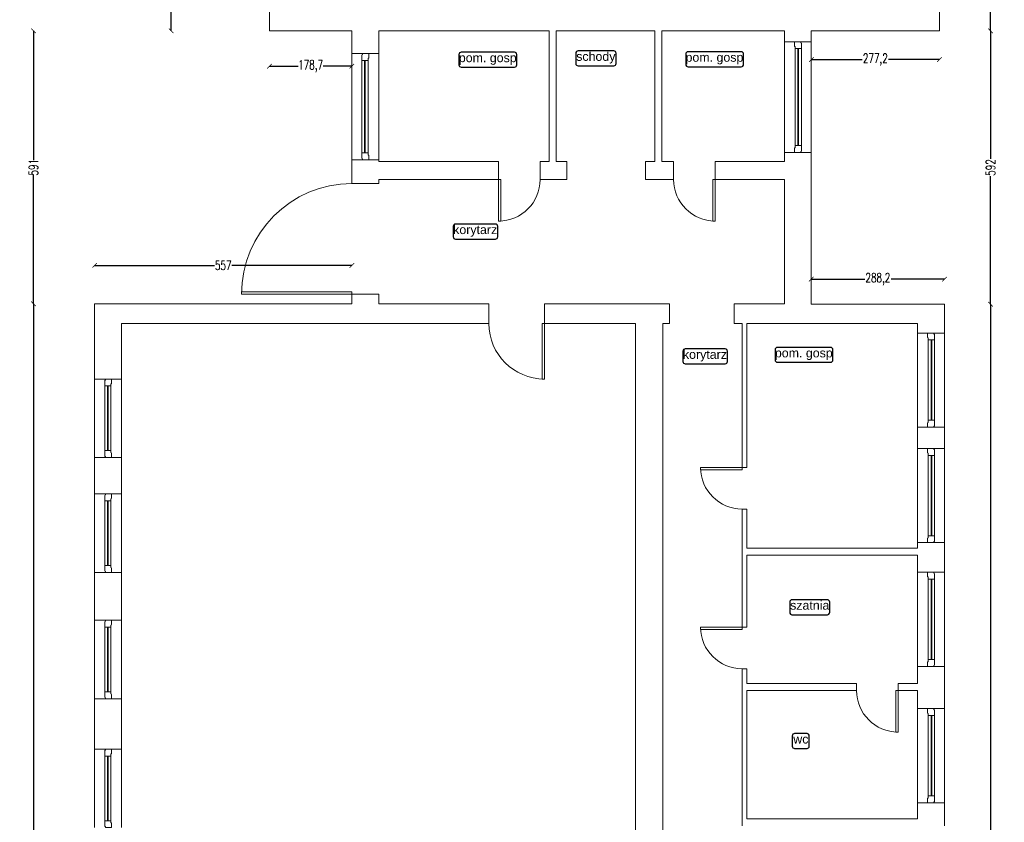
# Model space of a CAD drawing. Header units: centimetres. Extents: x -28146 to 19487, y -25160 to -2224.
# Tile 10 of 29: x -10358 to -8226, y -17798 to -16060. Entities that reach past the tile are written whole.
import ezdxf
from ezdxf.enums import TextEntityAlignment as Align

# ---------------------------------------------------------------- set-up
doc = ezdxf.new("R2010")
doc.units = ezdxf.units.CM
doc.header["$LTSCALE"] = 10
doc.linetypes.add('CONTINU', pattern=[0, 0])
for name, color, linetype, lineweight, true_color in [('IS_Okno_Drzwi', 7, 'Continuous', 9, 0x000000), ('IS_Room (Automatic)', 7, 'Continuous', 25, 0x000000), ('IS_Ściana1', 7, 'Continuous', 9, 0x000000)]:
    doc.layers.add(name, color=color, linetype=linetype, lineweight=lineweight, true_color=true_color)
doc.layers.add('Urzadzenia', color=7, linetype='CONTINU', lineweight=5)
doc.styles.add('Arial_____', font='arial.ttf')
doc.styles.add('styl1', font='simplex.shx', dxfattribs={"width": 0.7})
doc.dimstyles.new('100', dxfattribs={"dimtxt": 20, "dimasz": 10, "dimexe": 1.25, "dimexo": 0, "dimtad": 0, "dimdec": 1, "dimdsep": 46, "dimlunit": 6, "dimtxsty": 'styl1', "dimblk1": 'ARCHTICK', "dimblk2": 'ARCHTICK', "dimsah": 1, "dimcen": 5, "dimse1": 1, "dimse2": 1, "dimclrt": 256, "dimadec": 0, "dimazin": 0, "dimtfac": 1, "dimtdec": 1, "dimtmove": 0, "dimatfit": 3, "dimldrblk": 'ARCHTICK', "dimfxl": 1.25, "dimtolj": 1, "dimtzin": 0, "dimarcsym": 0})

# ---------------------------------------------------------------- blocks, each defined once
blk = doc.blocks.new('4_CoTo_OknoWScianie_2400_1600_580_150_0_15_0_0_ExportItem_1_50_0_False__87f71fa3-f148-4722-b574-2038bd8a55f3_ExportItem')
at = {"layer": 'IS_Okno_Drzwi', "lineweight": -2}
blk.add_lwpolyline([(-1.2, -0.075), (-1.105, -0.075), (-1.095, -0.065), (-1.095, -0.06), (-1.05, -0.06), (-1.05, 0.075), (-1.1675, 0.075), (-1.1775, 0.065), (-1.1775, 0.06), (-1.2, 0.06)], close=True, dxfattribs=at)
at = {"layer": 'IS_Okno_Drzwi', "lineweight": -2, "extrusion": (0, 0, -1)}
for points in [[(1.05, 0.075), (-1.05, 0.075), (-1.05, -0.06), (1.05, -0.06)], [(-1.2, -0.075), (-1.105, -0.075), (-1.095, -0.065), (-1.095, -0.06), (-1.05, -0.06), (-1.05, 0.075), (-1.1675, 0.075), (-1.1775, 0.065), (-1.1775, 0.06), (-1.2, 0.06)]]:
    blk.add_lwpolyline(points, close=True, dxfattribs=at)
at = {"layer": 'IS_Okno_Drzwi', "lineweight": -2, "extrusion": (0, 0, -1), "elevation": -0.001}
blk.add_lwpolyline([(1.05, 0.015), (-1.05, 0.015), (-1.05, 0), (1.05, 0)], close=True, dxfattribs=at)
blk = doc.blocks.new('4_CoTo_OknoWScianie_2040_1120_580_150_0_15_0_0_ExportItem_1_50_0_False__87f71fa3-f148-4722-b574-2038bd8a55f3_ExportItem')
at = {"layer": 'IS_Okno_Drzwi', "lineweight": -2}
blk.add_lwpolyline([(-1.02, -0.075), (-0.925, -0.075), (-0.915, -0.065), (-0.915, -0.06), (-0.87, -0.06), (-0.87, 0.075), (-0.9875, 0.075), (-0.9975, 0.065), (-0.9975, 0.06), (-1.02, 0.06)], close=True, dxfattribs=at)
at = {"layer": 'IS_Okno_Drzwi', "lineweight": -2, "extrusion": (0, 0, -1)}
for points in [[(0.87, 0.075), (-0.87, 0.075), (-0.87, -0.06), (0.87, -0.06)], [(-1.02, -0.075), (-0.925, -0.075), (-0.915, -0.065), (-0.915, -0.06), (-0.87, -0.06), (-0.87, 0.075), (-0.9875, 0.075), (-0.9975, 0.065), (-0.9975, 0.06), (-1.02, 0.06)]]:
    blk.add_lwpolyline(points, close=True, dxfattribs=at)
at = {"layer": 'IS_Okno_Drzwi', "lineweight": -2, "extrusion": (0, 0, -1), "elevation": -0.001}
blk.add_lwpolyline([(0.87, 0.015), (-0.87, 0.015), (-0.87, 0), (0.87, 0)], close=True, dxfattribs=at)
blk = doc.blocks.new('4_CoTo_OknoWScianie_1700_2500_585_150_0_15_0_0_ExportItem_1_50_0_False__87f71fa3-f148-4722-b574-2038bd8a55f3_ExportItem')
at = {"layer": 'IS_Okno_Drzwi', "lineweight": -2}
blk.add_lwpolyline([(-0.85, -0.075), (-0.755, -0.075), (-0.745, -0.065), (-0.745, -0.06), (-0.7, -0.06), (-0.7, 0.075), (-0.8175, 0.075), (-0.8275, 0.065), (-0.8275, 0.06), (-0.85, 0.06)], close=True, dxfattribs=at)
at = {"layer": 'IS_Okno_Drzwi', "lineweight": -2, "extrusion": (0, 0, -1)}
for points in [[(0.7, 0.075), (-0.7, 0.075), (-0.7, -0.06), (0.7, -0.06)], [(-0.85, -0.075), (-0.755, -0.075), (-0.745, -0.065), (-0.745, -0.06), (-0.7, -0.06), (-0.7, 0.075), (-0.8175, 0.075), (-0.8275, 0.065), (-0.8275, 0.06), (-0.85, 0.06)]]:
    blk.add_lwpolyline(points, close=True, dxfattribs=at)
at = {"layer": 'IS_Okno_Drzwi', "lineweight": -2, "extrusion": (0, 0, -1), "elevation": -0.001}
blk.add_lwpolyline([(0.7, 0.015), (-0.7, 0.015), (-0.7, 0), (0.7, 0)], close=True, dxfattribs=at)
blk = doc.blocks.new('4_CoTo_DrzwiWScianie_2390_2350_580_100_0_50_0_0_ExportItem_1_50_0_False__87f71fa3-f148-4722-b574-2038bd8a55f3_ExportItem')
at = {"layer": 'IS_Okno_Drzwi', "lineweight": -2, "extrusion": (0, 0, -1)}
blk.add_lwpolyline([(-1.195, 2.68), (-1.195, 0.29), (-1.145, 0.29), (-1.145, 2.68)], close=True, dxfattribs=at)
at = {"layer": 'IS_Okno_Drzwi', "lineweight": -2}
blk.add_arc((1.195, 0.29), 2.39, 90, 180, dxfattribs=at)
blk = doc.blocks.new('4_CoTo_OknoWScianie_2300_900_580_150_0_15_0_0_ExportItem_1_50_0_False__87f71fa3-f148-4722-b574-2038bd8a55f3_ExportItem')
at = {"layer": 'IS_Okno_Drzwi', "lineweight": -2}
blk.add_lwpolyline([(-1.15, -0.075), (-1.055, -0.075), (-1.045, -0.065), (-1.045, -0.06), (-1, -0.06), (-1, 0.075), (-1.1175, 0.075), (-1.1275, 0.065), (-1.1275, 0.06), (-1.15, 0.06)], close=True, dxfattribs=at)
at = {"layer": 'IS_Okno_Drzwi', "lineweight": -2, "extrusion": (0, 0, -1)}
for points in [[(1, 0.075), (-1, 0.075), (-1, -0.06), (1, -0.06)], [(-1.15, -0.075), (-1.055, -0.075), (-1.045, -0.065), (-1.045, -0.06), (-1, -0.06), (-1, 0.075), (-1.1175, 0.075), (-1.1275, 0.065), (-1.1275, 0.06), (-1.15, 0.06)]]:
    blk.add_lwpolyline(points, close=True, dxfattribs=at)
at = {"layer": 'IS_Okno_Drzwi', "lineweight": -2, "extrusion": (0, 0, -1), "elevation": -0.001}
blk.add_lwpolyline([(1, 0.015), (-1, 0.015), (-1, 0), (1, 0)], close=True, dxfattribs=at)
blk = doc.blocks.new('4_CoTo_DrzwiWScianie_900_2000_150_100_0_50_0_0_ExportItem_1_50_0_False__87f71fa3-f148-4722-b574-2038bd8a55f3_ExportItem')
at = {"layer": 'IS_Okno_Drzwi', "lineweight": -2, "extrusion": (0, 0, -1)}
blk.add_lwpolyline([(-0.45, 0.975), (-0.45, 0.075), (-0.4, 0.075), (-0.4, 0.975)], close=True, dxfattribs=at)
at = {"layer": 'IS_Okno_Drzwi', "lineweight": -2}
blk.add_arc((0.45, 0.075), 0.9, 90, 180, dxfattribs=at)
blk = doc.blocks.new('4_CoTo_DrzwiWScianie_900_2000_100_100_0_50_0_0_ExportItem_1_50_0_False__87f71fa3-f148-4722-b574-2038bd8a55f3_ExportItem')
at = {"layer": 'IS_Okno_Drzwi', "lineweight": -2, "extrusion": (0, 0, -1)}
blk.add_lwpolyline([(-0.45, 0.95), (-0.45, 0.05), (-0.4, 0.05), (-0.4, 0.95)], close=True, dxfattribs=at)
at = {"layer": 'IS_Okno_Drzwi', "lineweight": -2}
blk.add_arc((0.45, 0.05), 0.9, 90, 180, dxfattribs=at)
blk = doc.blocks.new('4_CoTo_DrzwiWScianie_1200_2000_430_100_0_50_0_0_ExportItem_1_50_0_False__87f71fa3-f148-4722-b574-2038bd8a55f3_ExportItem')
at = {"layer": 'IS_Okno_Drzwi', "lineweight": -2, "extrusion": (0, 0, -1)}
blk.add_lwpolyline([(-0.6, 1.415), (-0.6, 0.215), (-0.55, 0.215), (-0.55, 1.415)], close=True, dxfattribs=at)
at = {"layer": 'IS_Okno_Drzwi', "lineweight": -2}
blk.add_arc((0.6, 0.215), 1.2, 90, 180, dxfattribs=at)
blk = doc.blocks.new('4_CoTo_DrzwiWScianie_900_2000_390_100_0_50_0_0_ExportItem_1_50_0_False__87f71fa3-f148-4722-b574-2038bd8a55f3_ExportItem')
at = {"layer": 'IS_Okno_Drzwi', "lineweight": -2, "extrusion": (0, 0, -1)}
blk.add_lwpolyline([(-0.45, 1.095), (-0.45, 0.195), (-0.4, 0.195), (-0.4, 1.095)], close=True, dxfattribs=at)
at = {"layer": 'IS_Okno_Drzwi', "lineweight": -2}
blk.add_arc((0.45, 0.195), 0.9, 90, 180, dxfattribs=at)
blk = doc.blocks.new('_ARCHTICK')
at = {"color": 0, "linetype": 'ByBlock', "const_width": 0.15}
blk.add_lwpolyline([(-0.5, -0.5), (0.5, 0.5)], dxfattribs=at)
blk = doc.blocks.new('*D484')
at = {"layer": 'Defpoints', "color": 0}
for p in [(-9817, -13721.5), (-10029.6, -16084.5), (-9817, -16084.5)]:
    blk.add_point(p, dxfattribs=at)
at = {"layer": 'Urzadzenia', "color": 0, "lineweight": -2}
for p, q in [((-10029.6, -13721.5), (-10029.6, -14871.3)), ((-10029.6, -16084.5), (-10029.6, -14934.6))]:
    blk.add_line(p, q, dxfattribs=at)
at = {"layer": 'Urzadzenia', "color": 0, "lineweight": -2, "xscale": 10, "yscale": 10, "zscale": 10}
for p, rotation in [((-10029.6, -13721.5), 90), ((-10029.6, -16084.5), 270)]:
    blk.add_blockref('_ARCHTICK', p, dxfattribs=dict(at, rotation=rotation))
at = {"layer": 'Urzadzenia', "insert": (-10029.6, -14903), "char_height": 20, "attachment_point": 5, "rotation": 90, "style": 'styl1'}
blk.add_mtext('\\A1;2\xa0363', dxfattribs=at)
blk = doc.blocks.new('*D521')
at = {"layer": 'Defpoints', "color": 0}
for p in [(-8321.3, -15325.5), (-8321.3, -16084.5), (-8255.5, -16084.5)]:
    blk.add_point(p, dxfattribs=at)
at = {"layer": 'Urzadzenia', "color": 0, "lineweight": -2}
for p, q in [((-8255.5, -15325.5), (-8255.5, -15686.7)), ((-8255.5, -16084.5), (-8255.5, -15723.3))]:
    blk.add_line(p, q, dxfattribs=at)
at = {"layer": 'Urzadzenia', "color": 0, "lineweight": -2, "xscale": 10, "yscale": 10, "zscale": 10}
for p, rotation in [((-8255.5, -15325.5), 90), ((-8255.5, -16084.5), 270)]:
    blk.add_blockref('_ARCHTICK', p, dxfattribs=dict(at, rotation=rotation))
at = {"layer": 'Urzadzenia', "insert": (-8255.5, -15705), "char_height": 20, "attachment_point": 5, "rotation": 90, "style": 'styl1'}
blk.add_mtext('\\A1;759', dxfattribs=at)
blk = doc.blocks.new('*D522')
at = {"layer": 'Defpoints', "color": 0}
for p in [(-8643.5, -16084.5), (-8366.3, -16084.5), (-8643.5, -16146.8)]:
    blk.add_point(p, dxfattribs=at)
at = {"layer": 'Urzadzenia', "color": 0, "lineweight": -2}
for p, q in [((-8643.5, -16146.8), (-8533.5, -16146.8)), ((-8366.3, -16146.8), (-8476.3, -16146.8))]:
    blk.add_line(p, q, dxfattribs=at)
at = {"layer": 'Urzadzenia', "color": 0, "lineweight": -2, "xscale": 10, "yscale": 10, "zscale": 10, "rotation": 180}
blk.add_blockref('_ARCHTICK', (-8643.5, -16146.8), dxfattribs=at)
at = {"layer": 'Urzadzenia', "color": 0, "lineweight": -2, "xscale": 10, "yscale": 10, "zscale": 10}
blk.add_blockref('_ARCHTICK', (-8366.3, -16146.8), dxfattribs=at)
at = {"layer": 'Urzadzenia', "insert": (-8504.9, -16146.8), "char_height": 20, "attachment_point": 5, "style": 'styl1'}
blk.add_mtext('\\A1;277,2', dxfattribs=at)
blk = doc.blocks.new('*D523')
at = {"layer": 'Defpoints', "color": 0}
for p in [(-8355.3, -16622.1), (-8643.5, -16676.5), (-8355.3, -16676.5)]:
    blk.add_point(p, dxfattribs=at)
at = {"layer": 'Urzadzenia', "color": 0, "lineweight": -2}
for p, q in [((-8643.5, -16622.1), (-8528, -16622.1)), ((-8355.3, -16622.1), (-8470.8, -16622.1))]:
    blk.add_line(p, q, dxfattribs=at)
at = {"layer": 'Urzadzenia', "color": 0, "lineweight": -2, "xscale": 10, "yscale": 10, "zscale": 10, "rotation": 180}
blk.add_blockref('_ARCHTICK', (-8643.5, -16622.1), dxfattribs=at)
at = {"layer": 'Urzadzenia', "color": 0, "lineweight": -2, "xscale": 10, "yscale": 10, "zscale": 10}
blk.add_blockref('_ARCHTICK', (-8355.3, -16622.1), dxfattribs=at)
at = {"layer": 'Urzadzenia', "insert": (-8499.4, -16622.1), "char_height": 20, "attachment_point": 5, "style": 'styl1'}
blk.add_mtext('\\A1;288,2', dxfattribs=at)
blk = doc.blocks.new('*D524')
at = {"layer": 'Defpoints', "color": 0}
for p in [(-8321.3, -16084.5), (-8321.3, -16676.5), (-8255.5, -16676.5)]:
    blk.add_point(p, dxfattribs=at)
at = {"layer": 'Urzadzenia', "color": 0, "lineweight": -2}
for p, q in [((-8255.5, -16084.5), (-8255.5, -16361.8)), ((-8255.5, -16676.5), (-8255.5, -16399.1))]:
    blk.add_line(p, q, dxfattribs=at)
at = {"layer": 'Urzadzenia', "color": 0, "lineweight": -2, "xscale": 10, "yscale": 10, "zscale": 10}
for p, rotation in [((-8255.5, -16084.5), 90), ((-8255.5, -16676.5), 270)]:
    blk.add_blockref('_ARCHTICK', p, dxfattribs=dict(at, rotation=rotation))
at = {"layer": 'Urzadzenia', "insert": (-8255.5, -16380.5), "char_height": 20, "attachment_point": 5, "rotation": 90, "style": 'styl1'}
blk.add_mtext('\\A1;592', dxfattribs=at)
blk = doc.blocks.new('*D527')
at = {"layer": 'Defpoints', "color": 0}
for p in [(-8355.3, -16676.5), (-8355.3, -19123.5), (-8255.5, -19123.5)]:
    blk.add_point(p, dxfattribs=at)
at = {"layer": 'Urzadzenia', "color": 0, "lineweight": -2}
for p, q in [((-8255.5, -16676.5), (-8255.5, -17868.3)), ((-8255.5, -19123.5), (-8255.5, -17931.6))]:
    blk.add_line(p, q, dxfattribs=at)
at = {"layer": 'Urzadzenia', "color": 0, "lineweight": -2, "xscale": 10, "yscale": 10, "zscale": 10}
for p, rotation in [((-8255.5, -16676.5), 90), ((-8255.5, -19123.5), 270)]:
    blk.add_blockref('_ARCHTICK', p, dxfattribs=dict(at, rotation=rotation))
at = {"layer": 'Urzadzenia', "insert": (-8255.5, -17900), "char_height": 20, "attachment_point": 5, "rotation": 90, "style": 'styl1'}
blk.add_mtext('\\A1;2\xa0447', dxfattribs=at)
blk = doc.blocks.new('*D532')
at = {"layer": 'Defpoints', "color": 0}
for p in [(-10327.7, -16675.5), (-10195.3, -16675.5), (-10195.3, -19633.5)]:
    blk.add_point(p, dxfattribs=at)
at = {"layer": 'Urzadzenia', "color": 0, "lineweight": -2}
for p, q in [((-10327.7, -16675.5), (-10327.7, -18122.8)), ((-10327.7, -19633.5), (-10327.7, -18186.1))]:
    blk.add_line(p, q, dxfattribs=at)
at = {"layer": 'Urzadzenia', "color": 0, "lineweight": -2, "xscale": 10, "yscale": 10, "zscale": 10}
for p, rotation in [((-10327.7, -16675.5), 90), ((-10327.7, -19633.5), 270)]:
    blk.add_blockref('_ARCHTICK', p, dxfattribs=dict(at, rotation=rotation))
at = {"layer": 'Urzadzenia', "insert": (-10327.7, -18154.5), "char_height": 20, "attachment_point": 5, "rotation": 90, "style": 'styl1'}
blk.add_mtext('\\A1;2\xa0958', dxfattribs=at)
blk = doc.blocks.new('*D533')
at = {"layer": 'Defpoints', "color": 0}
for p in [(-9638.3, -16592.3), (-10195.3, -16675.5), (-9638.3, -16675.5)]:
    blk.add_point(p, dxfattribs=at)
at = {"layer": 'Urzadzenia', "color": 0, "lineweight": -2}
for p, q in [((-10195.3, -16592.3), (-9935.4, -16592.3)), ((-9638.3, -16592.3), (-9898.2, -16592.3))]:
    blk.add_line(p, q, dxfattribs=at)
at = {"layer": 'Urzadzenia', "color": 0, "lineweight": -2, "xscale": 10, "yscale": 10, "zscale": 10, "rotation": 180}
blk.add_blockref('_ARCHTICK', (-10195.3, -16592.3), dxfattribs=at)
at = {"layer": 'Urzadzenia', "color": 0, "lineweight": -2, "xscale": 10, "yscale": 10, "zscale": 10}
blk.add_blockref('_ARCHTICK', (-9638.3, -16592.3), dxfattribs=at)
at = {"layer": 'Urzadzenia', "insert": (-9916.8, -16592.3), "char_height": 20, "attachment_point": 5, "style": 'styl1'}
blk.add_mtext('\\A1;557', dxfattribs=at)
blk = doc.blocks.new('*D534')
at = {"layer": 'Defpoints', "color": 0}
for p in [(-9817, -16084.5), (-10327.7, -16675.5), (-9817, -16675.5)]:
    blk.add_point(p, dxfattribs=at)
at = {"layer": 'Urzadzenia', "color": 0, "lineweight": -2}
for p, q in [((-10327.7, -16084.5), (-10327.7, -16364.3)), ((-10327.7, -16675.5), (-10327.7, -16395.6))]:
    blk.add_line(p, q, dxfattribs=at)
at = {"layer": 'Urzadzenia', "color": 0, "lineweight": -2, "xscale": 10, "yscale": 10, "zscale": 10}
for p, rotation in [((-10327.7, -16084.5), 90), ((-10327.7, -16675.5), 270)]:
    blk.add_blockref('_ARCHTICK', p, dxfattribs=dict(at, rotation=rotation))
at = {"layer": 'Urzadzenia', "insert": (-10327.7, -16380), "char_height": 20, "attachment_point": 5, "rotation": 90, "style": 'styl1'}
blk.add_mtext('\\A1;591', dxfattribs=at)
blk = doc.blocks.new('*D535')
at = {"layer": 'Defpoints', "color": 0}
for p in [(-9817, -16084.5), (-9638.3, -16084.5), (-9638.3, -16161.1)]:
    blk.add_point(p, dxfattribs=at)
at = {"layer": 'Urzadzenia', "color": 0, "lineweight": -2}
for p, q in [((-9817, -16161.1), (-9754.9, -16161.1)), ((-9638.3, -16161.1), (-9700.4, -16161.1))]:
    blk.add_line(p, q, dxfattribs=at)
at = {"layer": 'Urzadzenia', "color": 0, "lineweight": -2, "xscale": 10, "yscale": 10, "zscale": 10, "rotation": 180}
blk.add_blockref('_ARCHTICK', (-9817, -16161.1), dxfattribs=at)
at = {"layer": 'Urzadzenia', "color": 0, "lineweight": -2, "xscale": 10, "yscale": 10, "zscale": 10}
blk.add_blockref('_ARCHTICK', (-9638.3, -16161.1), dxfattribs=at)
at = {"layer": 'Urzadzenia', "insert": (-9727.7, -16161.1), "char_height": 20, "attachment_point": 5, "style": 'styl1'}
blk.add_mtext('\\A1;178,7', dxfattribs=at)

msp = doc.modelspace()

# ---------------------------------------------------------------- linework, layer by layer
at = {"layer": 'IS_Room (Automatic)'}
for points, elevation in [([(-9401.41, -16163.12), (-9286.15, -16163.12, 0.4142136), (-9281.15, -16158.12), (-9281.15, -16135.84, 0.4142136), (-9286.15, -16130.84), (-9401.41, -16130.84, 0.4142136), (-9406.41, -16135.84), (-9406.41, -16158.12, 0.4142136)], 20671.2), ([(-9148.58, -16160.24), (-9071.11, -16160.24, 0.4142136), (-9066.11, -16155.24), (-9066.11, -16132.97, 0.4142136), (-9071.11, -16127.97), (-9148.58, -16127.97, 0.4142136), (-9153.58, -16132.97), (-9153.58, -16155.24, 0.4142136)], 20671.1), ([(-8910.54, -16162.16), (-8795.27, -16162.16, 0.4142136), (-8790.27, -16157.16), (-8790.27, -16134.87, 0.4142136), (-8795.27, -16129.87), (-8910.54, -16129.87, 0.4142136), (-8915.54, -16134.87), (-8915.54, -16157.16, 0.4142136)], 20671), ([(-9413.95, -16535.36), (-9327.55, -16535.36, 0.4142136), (-9322.55, -16530.36), (-9322.55, -16508.1, 0.4142136), (-9327.55, -16503.1), (-9413.95, -16503.1, 0.4142136), (-9418.95, -16508.1), (-9418.95, -16530.36, 0.4142136)], 20670.9), ([(-8916.51, -16805.56), (-8830.11, -16805.56, 0.4142136), (-8825.11, -16800.56), (-8825.11, -16778.29, 0.4142136), (-8830.11, -16773.29), (-8916.51, -16773.29, 0.4142136), (-8921.51, -16778.29), (-8921.51, -16800.56, 0.4142136)], 20670.3), ([(-8717.07, -16802.35), (-8601.81, -16802.35, 0.4142136), (-8596.81, -16797.35), (-8596.81, -16775.06, 0.4142136), (-8601.81, -16770.06), (-8717.07, -16770.06, 0.4142136), (-8722.07, -16775.06), (-8722.07, -16797.35, 0.4142136)], 20670.8), ([(-8685.38, -17348.83), (-8608.8, -17348.83, 0.4142136), (-8603.8, -17343.83), (-8603.8, -17321.57, 0.4142136), (-8608.8, -17316.57), (-8685.38, -17316.57, 0.4142136), (-8690.38, -17321.57), (-8690.38, -17343.83, 0.4142136)], 20670.7), ([(-8679.73, -17638.62), (-8652.86, -17638.62, 0.4142136), (-8647.86, -17633.62), (-8647.86, -17611.35, 0.4142136), (-8652.86, -17606.35), (-8679.73, -17606.35, 0.4142136), (-8684.73, -17611.35), (-8684.73, -17633.62, 0.4142136)], 20670.6)]:
    msp.add_lwpolyline(points, format="xyb", close=True, dxfattribs=dict(at, elevation=elevation))
at = {"layer": 'IS_Ściana1'}
for p, q in [((-8643.52, -16107.99, 3205.3), (-8701.52, -16107.99, 3205.3)), ((-9638.29, -16133.67, 3205.3), (-9580.29, -16133.67, 3205.3)), ((-8643.52, -16347.99, 3205.3), (-8701.52, -16347.99, 3205.3)), ((-9638.29, -16363.67, 3205.3), (-9580.29, -16363.67, 3205.3)), ((-9320.61, -16406.36, 3205.3), (-9320.6, -16367.36, 3205.3)), ((-9230.61, -16406.38, 3205.3), (-9230.6, -16367.38, 3205.3)), ((-9172.72, -16406.39, 3205.3), (-9172.71, -16367.39, 3205.3)), ((-9002.72, -16406.41, 3205.3), (-9002.71, -16367.41, 3205.3)), ((-8941.62, -16406.42, 3205.3), (-8941.61, -16367.42, 3205.3)), ((-8851.62, -16406.44, 3205.3), (-8851.61, -16367.44, 3205.3)), ((-9638.29, -16415.38, 3205.3), (-9580.29, -16415.38, 3205.3)), ((-9638.29, -16654.38, 3205.3), (-9580.29, -16654.38, 3205.3)), ((-9341.58, -16718.46, 3205.3), (-9341.58, -16675.46, 3205.3)), ((-9221.58, -16718.46, 3205.3), (-9221.58, -16675.46, 3205.3)), ((-8950.86, -16718.46, 3205.3), (-8950.86, -16675.46, 3205.3)), ((-8810.86, -16718.46, 3205.3), (-8810.86, -16675.46, 3205.3)), ((-8355.29, -16738.95, 3205.3), (-8413.29, -16738.95, 3205.3)), ((-10195.29, -16838.46, 3205.3), (-10136.79, -16838.46, 3205.3)), ((-8355.29, -16942.95, 3205.3), (-8413.29, -16942.95, 3205.3)), ((-8355.29, -16988.77, 3205.3), (-8413.29, -16988.77, 3205.3)), ((-10195.29, -17008.46, 3205.3), (-10136.79, -17008.46, 3205.3)), ((-8783.29, -17030.16, 3205.3), (-8793.29, -17030.16, 3205.3)), ((-10195.29, -17087.32, 3205.3), (-10136.79, -17087.32, 3205.3)), ((-8783.29, -17120.16, 3205.3), (-8793.29, -17120.16, 3205.3)), ((-8355.29, -17192.77, 3205.3), (-8413.29, -17192.77, 3205.3)), ((-10195.29, -17257.32, 3205.3), (-10136.79, -17257.32, 3205.3)), ((-8355.29, -17256.9, 3205.3), (-8413.29, -17256.9, 3205.3)), ((-10195.29, -17360.86, 3205.3), (-10136.79, -17360.86, 3205.3)), ((-8783.29, -17375.94, 3205.3), (-8793.29, -17375.94, 3205.3)), ((-8783.29, -17465.94, 3205.3), (-8793.29, -17465.94, 3205.3)), ((-8355.29, -17460.9, 3205.3), (-8413.29, -17460.9, 3205.3)), ((-8545.68, -17512.98, 3205.3), (-8545.68, -17497.98, 3205.3)), ((-8455.68, -17512.98, 3205.3), (-8455.68, -17497.98, 3205.3)), ((-10195.29, -17530.86, 3205.3), (-10136.79, -17530.86, 3205.3)), ((-8355.29, -17552.33, 3205.3), (-8413.29, -17552.33, 3205.3)), ((-10195.29, -17639.98, 3205.3), (-10136.79, -17639.98, 3205.3)), ((-8355.29, -17756.33, 3205.3), (-8413.29, -17756.33, 3205.3))]:
    msp.add_line(p, q, dxfattribs=at)
at = {"layer": 'IS_Ściana1', "extrusion": (1, 0, 0)}
for points, elevation in [([(-16014.02, 3205.3), (-16084.46, 3205.3)], -9817.02), ([(-16084.46, 3205.3), (-16021.69, 3205.3)], -8366.29), ([(-16084.46, 3205.3), (-16133.67, 3205.3)], -9638.29), ([(-16084.46, 3205.3), (-16133.67, 3205.3)], -9580.29), ([(-16367.38, 3205.3), (-16084.46, 3205.3)], -9211.29), ([(-16367.38, 3205.3), (-16084.46, 3205.3)], -9196.29), ([(-16367.42, 3205.3), (-16084.46, 3205.3)], -8982.29), ([(-16367.42, 3205.3), (-16084.46, 3205.3)], -8967.29), ([(-16107.99, 3205.3), (-16084.46, 3205.3)], -8701.52), ([(-16107.99, 3205.3), (-16084.46, 3205.3)], -8643.52), ([(-16347.99, 3205.3), (-16107.99, 3205.3)], -8701.52), ([(-16347.99, 3205.3), (-16107.99, 3205.3)], -8643.52), ([(-16133.67, 3205.3), (-16363.67, 3205.3)], -9638.29), ([(-16133.67, 3205.3), (-16363.67, 3205.3)], -9580.29), ([(-16367.46, 3205.3), (-16347.99, 3205.3)], -8701.52), ([(-16367.46, 3205.3), (-16347.99, 3205.3)], -8643.52), ([(-16363.67, 3205.3), (-16367.32, 3205.3)], -9638.29), ([(-16367.32, 3205.3), (-16406.32, 3205.3)], -9638.29), ([(-16363.67, 3205.3), (-16367.32, 3205.3)], -9580.29), ([(-16406.46, 3205.3), (-16367.46, 3205.3)], -8643.52), ([(-16406.32, 3205.3), (-16415.38, 3205.3)], -9638.29), ([(-16406.32, 3205.3), (-16415.38, 3205.3)], -9580.29), ([(-16675.46, 3205.3), (-16406.46, 3205.3)], -8701.52), ([(-16676.46, 3205.3), (-16406.46, 3205.3)], -8643.52), ([(-16654.38, 3205.3), (-16675.46, 3205.3)], -9638.29), ([(-16654.38, 3205.3), (-16675.45, 3205.3)], -9580.29), ([(-16675.46, 3205.3), (-16838.46, 3205.3)], -10195.29), ([(-16675.46, 3205.3), (-16675.46, 3205.3)], -8701.52), ([(-16675.46, 3205.3), (-16675.46, 3205.3)], -8701.52), ([(-16676.46, 3205.3), (-16676.46, 3205.3)], -8643.52), ([(-16676.46, 3205.3), (-16676.46, 3205.3)], -8643.52), ([(-16738.95, 3205.3), (-16676.46, 3205.3)], -8355.29), ([(-16718.46, 3205.3), (-16838.46, 3205.3)], -10136.79), ([(-18479.98, 3205.3), (-16718.46, 3205.3)], -9023.99), ([(-18479.98, 3205.3), (-16718.46, 3205.3)], -8965.29), ([(-17030.16, 3205.3), (-16718.46, 3205.3)], -8793.29), ([(-17030.16, 3205.3), (-16718.46, 3205.3)], -8783.29), ([(-16738.95, 3205.3), (-16718.46, 3205.3)], -8413.29), ([(-16942.95, 3205.3), (-16738.95, 3205.3)], -8413.29), ([(-16942.95, 3205.3), (-16738.95, 3205.3)], -8355.29), ([(-16838.46, 3205.3), (-17008.46, 3205.3)], -10195.29), ([(-16838.46, 3205.3), (-17008.46, 3205.3)], -10136.79), ([(-16988.77, 3205.3), (-16942.95, 3205.3)], -8413.29), ([(-16988.77, 3205.3), (-16942.95, 3205.3)], -8355.29), ([(-17192.77, 3205.3), (-16988.77, 3205.3)], -8413.29), ([(-17192.77, 3205.3), (-16988.77, 3205.3)], -8355.29), ([(-17008.46, 3205.3), (-17087.32, 3205.3)], -10195.29), ([(-17008.46, 3205.3), (-17087.32, 3205.3)], -10136.79), ([(-17087.32, 3205.3), (-17257.32, 3205.3)], -10195.29), ([(-17087.32, 3205.3), (-17257.32, 3205.3)], -10136.79), ([(-17204.98, 3205.3), (-17120.16, 3205.3)], -8793.29), ([(-17204.98, 3205.3), (-17120.16, 3205.3)], -8783.29), ([(-17204.98, 3205.3), (-17192.77, 3205.3)], -8413.29), ([(-17204.98, 3205.3), (-17192.77, 3205.3)], -8355.29), ([(-17219.98, 3205.3), (-17204.98, 3205.3)], -8793.29), ([(-17375.94, 3205.3), (-17219.98, 3205.3)], -8793.29), ([(-17375.94, 3205.3), (-17219.98, 3205.3)], -8783.29), ([(-17256.9, 3205.3), (-17219.98, 3205.3)], -8413.29), ([(-17219.98, 3205.3), (-17204.98, 3205.3)], -8355.29), ([(-17256.9, 3205.3), (-17219.98, 3205.3)], -8355.29), ([(-17257.32, 3205.3), (-17360.86, 3205.3)], -10195.29), ([(-17257.32, 3205.3), (-17360.86, 3205.3)], -10136.79), ([(-17460.9, 3205.3), (-17256.9, 3205.3)], -8413.29), ([(-17460.9, 3205.3), (-17256.9, 3205.3)], -8355.29), ([(-17360.86, 3205.3), (-17530.86, 3205.3)], -10195.29), ([(-17360.86, 3205.3), (-17530.86, 3205.3)], -10136.79), ([(-17497.98, 3205.3), (-17465.94, 3205.3)], -8793.29), ([(-17497.98, 3205.3), (-17465.94, 3205.3)], -8783.29), ([(-17497.98, 3205.3), (-17460.9, 3205.3)], -8413.29), ([(-17497.98, 3205.3), (-17460.9, 3205.3)], -8355.29), ([(-17512.98, 3205.3), (-17497.98, 3205.3)], -8793.29), ([(-17512.98, 3205.3), (-17497.98, 3205.3)], -8355.29), ([(-17790.98, 3205.3), (-17512.98, 3205.3)], -8793.29), ([(-17790.98, 3205.3), (-17512.98, 3205.3)], -8783.29), ([(-17552.33, 3205.3), (-17512.98, 3205.3)], -8413.29), ([(-17552.33, 3205.3), (-17512.98, 3205.3)], -8355.29), ([(-17530.86, 3205.3), (-17639.98, 3205.3)], -10195.29), ([(-17530.86, 3205.3), (-17639.98, 3205.3)], -10136.79), ([(-17756.33, 3205.3), (-17552.33, 3205.3)], -8413.29), ([(-17756.33, 3205.3), (-17552.33, 3205.3)], -8355.29), ([(-17639.98, 3205.3), (-17809.98, 3205.3)], -10195.29), ([(-17639.98, 3205.3), (-17809.98, 3205.3)], -10136.79), ([(-17790.98, 3205.3), (-17756.33, 3205.3)], -8413.29), ([(-17790.98, 3205.3), (-17756.33, 3205.3)], -8355.29), ([(-17805.98, 3205.3), (-17790.98, 3205.3)], -8793.29), ([(-17805.98, 3205.3), (-17790.98, 3205.3)], -8355.29)]:
    msp.add_lwpolyline(points, dxfattribs=dict(at, elevation=elevation))
at = {"layer": 'IS_Ściana1', "extrusion": (0, 1, 0)}
for points, elevation in [([(9817.02, 3205.3), (9759.02, 3205.3)], -16084.46), ([(9759.02, 3205.3), (9638.29, 3205.3)], -16084.46), ([(9580.29, 3205.3), (9211.29, 3205.3)], -16084.46), ([(9196.29, 3205.3), (9026.29, 3205.3)], -16084.46), ([(9026.29, 3205.3), (9011.29, 3205.3)], -16084.46), ([(9011.29, 3205.3), (8982.29, 3205.3)], -16084.46), ([(8967.29, 3205.3), (8731.92, 3205.3)], -16084.46), ([(8731.92, 3205.3), (8701.52, 3205.3)], -16084.46), ([(8643.52, 3205.3), (8424.29, 3205.3)], -16084.46), ([(8366.29, 3205.3), (8424.29, 3205.3)], -16084.46), ([(8413.29, 3205.3), (8643.52, 3205.3)], -16676.46), ([(8355.29, 3205.3), (8413.29, 3205.3)], -16676.46), ([(9580.29, 3205.3), (10136.79, 3205.3)], -16718.46), ([(8413.29, 3205.3), (8674.29, 3205.3)], -16718.46), ([(8783.29, 3205.3), (8413.29, 3205.3)], -17204.98), ([(8783.29, 3205.3), (8413.29, 3205.3)], -17219.98), ([(8783.29, 3205.3), (8545.68, 3205.3)], -17497.98), ([(8455.68, 3205.3), (8413.29, 3205.3)], -17497.98), ([(8783.29, 3205.3), (8545.68, 3205.3)], -17512.98), ([(8455.68, 3205.3), (8413.29, 3205.3)], -17512.98), ([(8783.29, 3205.3), (8413.29, 3205.3)], -17790.98)]:
    msp.add_lwpolyline(points, dxfattribs=dict(at, elevation=elevation))
at = {"layer": 'IS_Ściana1', "elevation": 3205.3}
for points in [[(-9580.29, -16367.32), (-9320.6, -16367.36)], [(-9196.29, -16367.38), (-9172.71, -16367.39)], [(-8967.29, -16367.42), (-8941.61, -16367.42)], [(-9580.29, -16406.32), (-9320.61, -16406.36)], [(-9230.61, -16406.38), (-9211.3, -16406.38)], [(-9211.3, -16406.38), (-9196.3, -16406.38)], [(-9196.3, -16406.38), (-9172.72, -16406.39)], [(-9002.72, -16406.41), (-8982.3, -16406.42)], [(-8967.3, -16406.42), (-8941.62, -16406.42)], [(-8851.62, -16406.44), (-8701.52, -16406.46)], [(-10195.29, -16675.46), (-10136.79, -16675.46)], [(-9638.29, -16675.46), (-10136.79, -16675.46)], [(-9580.29, -16675.45), (-9341.58, -16675.46)], [(-8965.29, -16675.46), (-8950.86, -16675.46)], [(-8810.86, -16675.46), (-8793.29, -16675.46)], [(-8793.29, -16675.46), (-8783.29, -16675.46)], [(-9580.29, -16718.45), (-9341.58, -16718.46)], [(-9580.29, -16718.45), (-9580.29, -16718.46)], [(-9221.58, -16718.46), (-9023.99, -16718.46)], [(-8965.29, -16718.46), (-8950.86, -16718.46)], [(-8810.86, -16718.46), (-8793.29, -16718.46)], [(-8783.29, -16718.46), (-8674.29, -16718.46)]]:
    msp.add_lwpolyline(points, dxfattribs=at)
at = {"layer": 'IS_Ściana1', "extrusion": (0.000167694, 1, 0)}
for points, elevation in [([(9227.86, 3205.3), (9208.55, 3205.3)], -16368.92), ([(8999.97, 3205.3), (8979.55, 3205.3)], -16368.92), ([(8848.87, 3205.3), (8698.77, 3205.3)], -16368.92), ([(8979.55, 3205.3), (8964.55, 3205.3)], -16407.92)]:
    msp.add_lwpolyline(points, dxfattribs=dict(at, elevation=elevation))
at = {"layer": 'IS_Ściana1', "extrusion": (1.40572e-05, 1, 0), "elevation": -16675.59}
for points in [[(9221.35, 3205.3), (9023.76, 3205.3)], [(9023.76, 3205.3), (8965.06, 3205.3)], [(8783.06, 3205.3), (8701.28, 3205.3)]]:
    msp.add_lwpolyline(points, dxfattribs=at)

# ---------------------------------------------------------------- block references
at = {"layer": 'IS_Okno_Drzwi', "zscale": 100}
for name, p, xscale, yscale, rotation in [('4_CoTo_OknoWScianie_2400_1600_580_150_0_15_0_0_ExportItem_1_50_0_False__87f71fa3-f148-4722-b574-2038bd8a55f3_ExportItem', (-8672.52, -16227.99, 9851.3), -100, 100, 270), ('4_CoTo_OknoWScianie_2300_900_580_150_0_15_0_0_ExportItem_1_50_0_False__87f71fa3-f148-4722-b574-2038bd8a55f3_ExportItem', (-9609.29, -16248.67, 9853.1), -100, 100, 89.99999999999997), ('4_CoTo_DrzwiWScianie_900_2000_390_100_0_50_0_0_ExportItem_1_50_0_False__87f71fa3-f148-4722-b574-2038bd8a55f3_ExportItem', (-9275.61, -16386.87, 9857.8), 100, 100, 179.9903918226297), ('4_CoTo_DrzwiWScianie_900_2000_390_100_0_50_0_0_ExportItem_1_50_0_False__87f71fa3-f148-4722-b574-2038bd8a55f3_ExportItem', (-8896.62, -16386.93, 9857.7), -100, 100, 179.9903918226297), ('4_CoTo_DrzwiWScianie_2390_2350_580_100_0_50_0_0_ExportItem_1_50_0_False__87f71fa3-f148-4722-b574-2038bd8a55f3_ExportItem', (-9609.29, -16534.88, 9853), -100, 100, 89.99999999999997), ('4_CoTo_DrzwiWScianie_1200_2000_430_100_0_50_0_0_ExportItem_1_50_0_False__87f71fa3-f148-4722-b574-2038bd8a55f3_ExportItem', (-9281.58, -16696.96, 9857.5), -99.99999999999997, 99.99999999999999, 179.9991945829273), ('4_CoTo_OknoWScianie_2040_1120_580_150_0_15_0_0_ExportItem_1_50_0_False__87f71fa3-f148-4722-b574-2038bd8a55f3_ExportItem', (-8384.29, -16840.95, 9851.4), -100, 100, 270), ('4_CoTo_OknoWScianie_1700_2500_585_150_0_15_0_0_ExportItem_1_50_0_False__87f71fa3-f148-4722-b574-2038bd8a55f3_ExportItem', (-10166.04, -16923.46, 9852.9), -100, 100, 89.99999999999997), ('4_CoTo_OknoWScianie_2040_1120_580_150_0_15_0_0_ExportItem_1_50_0_False__87f71fa3-f148-4722-b574-2038bd8a55f3_ExportItem', (-8384.29, -17090.77, 9851.5), -100, 100, 270), ('4_CoTo_DrzwiWScianie_900_2000_100_100_0_50_0_0_ExportItem_1_50_0_False__87f71fa3-f148-4722-b574-2038bd8a55f3_ExportItem', (-8788.29, -17075.16, 9857.4), 100, 100, 90), ('4_CoTo_OknoWScianie_1700_2500_585_150_0_15_0_0_ExportItem_1_50_0_False__87f71fa3-f148-4722-b574-2038bd8a55f3_ExportItem', (-10166.04, -17172.32, 9852.8), -100, 100, 89.99999999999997), ('4_CoTo_OknoWScianie_2040_1120_580_150_0_15_0_0_ExportItem_1_50_0_False__87f71fa3-f148-4722-b574-2038bd8a55f3_ExportItem', (-8384.29, -17358.9, 9851.6), -100, 100, 270), ('4_CoTo_OknoWScianie_1700_2500_585_150_0_15_0_0_ExportItem_1_50_0_False__87f71fa3-f148-4722-b574-2038bd8a55f3_ExportItem', (-10166.04, -17445.86, 9852.7), -100, 100, 89.99999999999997), ('4_CoTo_DrzwiWScianie_900_2000_100_100_0_50_0_0_ExportItem_1_50_0_False__87f71fa3-f148-4722-b574-2038bd8a55f3_ExportItem', (-8788.29, -17420.94, 9857.3), 100, 100, 90), ('4_CoTo_DrzwiWScianie_900_2000_150_100_0_50_0_0_ExportItem_1_50_0_False__87f71fa3-f148-4722-b574-2038bd8a55f3_ExportItem', (-8500.68, -17505.48, 9857.1), -100, 100, 180), ('4_CoTo_OknoWScianie_2040_1120_580_150_0_15_0_0_ExportItem_1_50_0_False__87f71fa3-f148-4722-b574-2038bd8a55f3_ExportItem', (-8384.29, -17654.33, 9851.7), -100, 100, 270), ('4_CoTo_OknoWScianie_1700_2500_585_150_0_15_0_0_ExportItem_1_50_0_False__87f71fa3-f148-4722-b574-2038bd8a55f3_ExportItem', (-10166.04, -17724.98, 9852.6), -100, 100, 89.99999999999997)]:
    msp.add_blockref(name, p, dxfattribs=dict(at, xscale=xscale, yscale=yscale, rotation=rotation))

# ---------------------------------------------------------------- texts
at = {"layer": 'IS_Room (Automatic)', "style": 'Arial_____'}
for s, p in [('pom. gosp', (-9344.12, -16158.12, 20671.2)), ('schody', (-9110.13, -16155.24, 20671.1)), ('pom. gosp', (-8853.25, -16157.16, 20671)), ('korytarz', (-9371.34, -16530.36, 20670.9)), ('korytarz', (-8873.9, -16800.56, 20670.3)), ('pom. gosp', (-8659.78, -16797.35, 20670.8)), ('szatnia', (-8646.94, -17343.83, 20670.7)), ('wc', (-8666.21, -17633.62, 20670.6))]:
    msp.add_text(s, height=19.2, dxfattribs=at).set_placement(p, align=Align.BOTTOM_CENTER)

# ---------------------------------------------------------------- dimensions: what is measured, and where the dimension line sits
at = {"layer": 'Urzadzenia'}
for base, p1, p2, picture, middle in [((-10029.63, -16084.46), (-9817.02, -13721.46, 3205.3), (-9817.02, -16084.46, 3205.3), '*D484', (-10029.63, -14902.96)), ((-8255.51, -16084.46), (-8321.35, -15325.46, 3205.3), (-8321.35, -16084.46, 3205.3), '*D521', (-8255.51, -15704.96)), ((-10327.72, -16675.46), (-9817.02, -16084.46), (-9817.02, -16675.46, 3205.3), '*D534', (-10327.72, -16379.96)), ((-8255.51, -16676.46), (-8321.35, -16084.46), (-8321.35, -16676.46, 3205.3), '*D524', (-8255.51, -16380.46)), ((-10327.72, -16675.46), (-10195.29, -19633.46), (-10195.29, -16675.46, 3205.3), '*D532', (-10327.72, -18154.46)), ((-8255.51, -19123.46), (-8355.29, -16676.46), (-8355.29, -19123.46, 3205.3), '*D527', (-8255.51, -17899.96))]:
    dim = msp.add_linear_dim(base=base, p1=p1, p2=p2, angle=90, dimstyle='100', dxfattribs=at)
    dim.commit()
    dim.dimension.update_dxf_attribs({"geometry": picture, "text_midpoint": middle})
for base, p1, p2, picture, middle in [((-9638.29, -16161.13), (-9817.02, -16084.46), (-9638.29, -16084.46, 3205.3), '*D535', (-9727.66, -16161.13)), ((-8643.52, -16146.77), (-8366.29, -16084.46), (-8643.52, -16084.46, 3205.3), '*D522', (-8504.9, -16146.77)), ((-9638.29, -16592.34), (-10195.29, -16675.46), (-9638.29, -16675.46, 3205.3), '*D533', (-9916.79, -16592.34)), ((-8355.29, -16622.07), (-8643.52, -16676.46, 3205.3), (-8355.29, -16676.46, 3205.3), '*D523', (-8499.4, -16622.07))]:
    dim = msp.add_linear_dim(base=base, p1=p1, p2=p2, dimstyle='100', dxfattribs=at)
    dim.commit()
    dim.dimension.update_dxf_attribs({"geometry": picture, "text_midpoint": middle})

doc.saveas('drawing.dxf')
